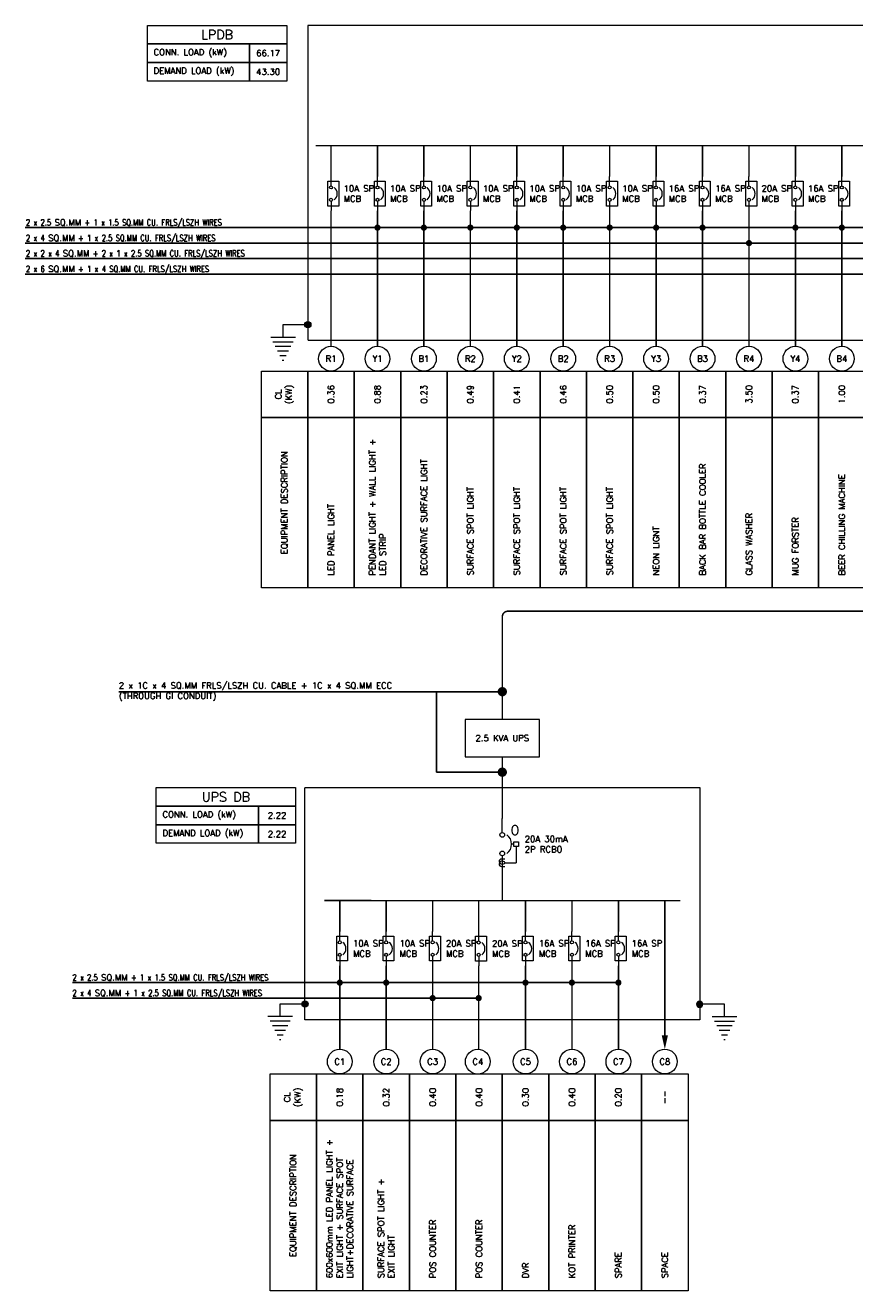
# Model space of a CAD drawing. Header units: millimetres. Extents: x -131287 to -69523, y -21032 to 24887.
# Tile 3 of 6: x -105578 to -92183, y -11396 to 9040. Entities that reach past the tile are written whole.
import ezdxf
from ezdxf.enums import TextEntityAlignment as Align

# ---------------------------------------------------------------- set-up
doc = ezdxf.new("R2010")
doc.units = ezdxf.units.MM
doc.header["$MEASUREMENT"] = 0
doc.linetypes.add('HIDDENX2', pattern=[0.75, 0.5, -0.25])
doc.linetypes.add('PHANTOM', pattern=[63.5, 31.75, -6.35, 6.35, -6.35, 6.35, -6.35])
doc.layers.get('0').update_dxf_attribs({"lineweight": 5})
for name, color, linetype, lineweight, true_color in [('M-MEP-ELPR-CABLE', 7, 'PHANTOM', 20, 0xb914eb), ('M-MEP-ELPR-EQUIP', 6, 'Continuous', 20, 0xff00ff), ('M-MEP-ELSL-BREAKER', 7, 'Continuous', 20, 0xa41be4), ('M-MEP-ELSL-DEVICES', 200, 'Continuous', 20, 0xbf00ff)]:
    doc.layers.add(name, color=color, linetype=linetype, lineweight=lineweight, true_color=true_color)
doc.layers.add('M-MEP-GEN', color=7, linetype='Continuous', lineweight=5)
doc.styles.add('100 ROMANS', font='romans.shx')
doc.styles.add('SSP_Note', font='romans.shx', dxfattribs={"width": 0.8})
doc.styles.get("Standard").update_dxf_attribs({"font": 'romans.shx'})
doc.dimstyles.new('100-ROMANS', dxfattribs={"dimtxt": 100, "dimasz": 0.18, "dimexe": 0.18, "dimexo": 0.0625, "dimgap": 0.09, "dimtad": 0, "dimtih": 1, "dimtoh": 1, "dimdec": 4, "dimzin": 0, "dimdsep": 46, "dimtxsty": '100 ROMANS', "dimcen": 0.09, "dimadec": 0, "dimazin": 0, "dimtfac": 1, "dimtdec": 4, "dimtofl": 0, "dimtmove": 0, "dimatfit": 3, "dimfxl": 1, "dimtolj": 1, "dimtzin": 0, "dimarcsym": 0})

# ---------------------------------------------------------------- blocks, each defined once
blk = doc.blocks.new('MCB')
at = {"color": 0}
for points in [[(150, 0), (0, 0)], [(400, 0), (550, 0)]]:
    blk.add_lwpolyline(points, dxfattribs=at)
blk.add_lwpolyline([(75, 125), (475, 125), (475, -50), (75, -50)], close=True, dxfattribs=at)
for centre in [(175, 0), (375, 0)]:
    blk.add_circle(centre, 25, dxfattribs=at)
blk.add_arc((275, -25), 125, 36.8699, 143.1301, dxfattribs=at)
blk = doc.blocks.new('RCBO')
at = {"color": 0}
for p, q in [((300, 150), (475, 150)), ((475, 29), (475, 150)), ((275, 125), (275, 100))]:
    blk.add_line(p, q, dxfattribs=at)
blk.add_lwpolyline([(250, 175), (300, 175), (300, 125), (250, 125)], close=True, dxfattribs=at)
for points in [[(150, 0), (0, 0)], [(400, 0), (550, 0)]]:
    blk.add_lwpolyline(points, dxfattribs=at)
blk.add_lwpolyline([(436, 29), (436, -10, 0.44435), (462, -33, 0.708721), (475, 29, 0.735983), (490, -34, 0.414214), (514, -10), (514, 29)], format="xyb", dxfattribs=at)
for centre in [(175, 0), (375, 0)]:
    blk.add_circle(centre, 25, dxfattribs=at)
blk.add_arc((275, -25), 125, 36.8699, 143.1301, dxfattribs=at)
blk.add_attdef('O', text='', height=100, rotation=90, dxfattribs=at).set_placement((125, 137), align=Align.MIDDLE_CENTER)
blk = doc.blocks.new('UPS + BATT.')
at = {"color": 0}
blk.add_lwpolyline([(-200, 0), (200, 0), (200, 200), (-200, 200)], close=True, dxfattribs=at)
blk.add_attdef('UPS', text='', height=100, dxfattribs=at).set_placement((0, 100), align=Align.MIDDLE_CENTER)
blk = doc.blocks.new('EARTH')
h = blk.add_hatch(color=0)
h.dxf.hatch_style = 1
h.paths.add_polyline_path([(25, 0, 1), (-25, 0, 1)])
at = {"color": 0}
for p, q in [((-300, -100), (-100, -100)), ((-281.25, -137.5), (-118.75, -137.5)), ((-262.5, -175), (-137.5, -175)), ((-243.75, -212.5), (-156.25, -212.5)), ((-225, -250), (-175, -250)), ((-206.25, -287.5), (-193.75, -287.5))]:
    blk.add_line(p, q, dxfattribs=at)
blk.add_lwpolyline([(-200, -100), (-200, 0), (0, 0)], dxfattribs=at)
blk.add_circle((0, 0), 25, dxfattribs=at)

msp = doc.modelspace()

# ---------------------------------------------------------------- linework, layer by layer
at = {"layer": 'M-MEP-ELPR-CABLE', "color": 1, "ltscale": 0.1, "true_color": 0xff0000, "const_width": 25}
msp.add_lwpolyline([(-97874, -2172), (-97874, -512, -0.414214), (-97784, -422), (-72980, -422, 0.414214), (-72890, -332), (-72890, -44)], format="xyb", dxfattribs=at)
msp.add_lwpolyline([(-97874, -2772), (-97874, -3772)], dxfattribs=at)
at = {"layer": 'M-MEP-ELPR-EQUIP', "linetype": 'HIDDENX2', "ltscale": 5}
for points in [[(-86912, -799), (-86912, -4541), (-75462, -4541), (-75462, -2149), (-69523, -2149), (-69523, 9040), (-101015, 9040), (-101015, 3956), (-71023, 3956), (-71023, -799)], [(-101062, -7021), (-101062, -3271), (-94685, -3271), (-94685, -7021)]]:
    msp.add_lwpolyline(points, close=True, dxfattribs=at)
at = {"layer": 'M-MEP-GEN'}
for points in [[(-103606, 9040), (-101356, 9040), (-101356, 8740), (-103606, 8740)], [(-103606, 8740), (-101956, 8740), (-101956, 8440), (-103606, 8440)], [(-101356, 8740), (-101356, 8440), (-101956, 8440), (-101956, 8740)], [(-103606, 8440), (-101956, 8440), (-101956, 8140), (-103606, 8140)], [(-101356, 8440), (-101356, 8140), (-101956, 8140), (-101956, 8440)], [(-101765, 3456), (-101015, 3456), (-101015, 2706), (-101765, 2706)], [(-101015, 3456), (-100265, 3456), (-100265, 2706), (-101015, 2706)], [(-100265, 3456), (-99515, 3456), (-99515, 2706), (-100265, 2706)], [(-99515, 3456), (-98765, 3456), (-98765, 2706), (-99515, 2706)], [(-98765, 3456), (-98015, 3456), (-98015, 2706), (-98765, 2706)], [(-98015, 3456), (-97265, 3456), (-97265, 2706), (-98015, 2706)], [(-97265, 3456), (-96515, 3456), (-96515, 2706), (-97265, 2706)], [(-96515, 3456), (-95765, 3456), (-95765, 2706), (-96515, 2706)], [(-95765, 3456), (-95015, 3456), (-95015, 2706), (-95765, 2706)], [(-95015, 3456), (-94265, 3456), (-94265, 2706), (-95015, 2706)], [(-94265, 3456), (-93515, 3456), (-93515, 2706), (-94265, 2706)], [(-93515, 3456), (-92765, 3456), (-92765, 2706), (-93515, 2706)], [(-92765, 3456), (-92015, 3456), (-92015, 2706), (-92765, 2706)], [(-101765, 2706), (-101015, 2706), (-101015, -44), (-101765, -44)], [(-101015, 2706), (-100265, 2706), (-100265, -44), (-101015, -44)], [(-100265, 2706), (-99515, 2706), (-99515, -44), (-100265, -44)], [(-99515, 2706), (-98765, 2706), (-98765, -44), (-99515, -44)], [(-98765, 2706), (-98015, 2706), (-98015, -44), (-98765, -44)], [(-98015, 2706), (-97265, 2706), (-97265, -44), (-98015, -44)], [(-97265, 2706), (-96515, 2706), (-96515, -44), (-97265, -44)], [(-96515, 2706), (-95765, 2706), (-95765, -44), (-96515, -44)], [(-95765, 2706), (-95015, 2706), (-95015, -44), (-95765, -44)], [(-95015, 2706), (-94265, 2706), (-94265, -44), (-95015, -44)], [(-94265, 2706), (-93515, 2706), (-93515, -44), (-94265, -44)], [(-93515, 2706), (-92765, 2706), (-92765, -44), (-93515, -44)], [(-92765, 2706), (-92015, 2706), (-92015, -44), (-92765, -44)], [(-103462, -3271), (-101212, -3271), (-101212, -3571), (-103462, -3571)], [(-103462, -3571), (-101812, -3571), (-101812, -3871), (-103462, -3871)], [(-101212, -3571), (-101212, -3871), (-101812, -3871), (-101812, -3571)], [(-103462, -3871), (-101812, -3871), (-101812, -4171), (-103462, -4171)], [(-101212, -3871), (-101212, -4171), (-101812, -4171), (-101812, -3871)], [(-101624, -7896), (-100874, -7896), (-100874, -8646), (-101624, -8646)], [(-100874, -7896), (-100124, -7896), (-100124, -8646), (-100874, -8646)], [(-100124, -7896), (-99374, -7896), (-99374, -8646), (-100124, -8646)], [(-99374, -7896), (-98624, -7896), (-98624, -8646), (-99374, -8646)], [(-98624, -7896), (-97874, -7896), (-97874, -8646), (-98624, -8646)], [(-97874, -7896), (-97124, -7896), (-97124, -8646), (-97874, -8646)], [(-97124, -7896), (-96374, -7896), (-96374, -8646), (-97124, -8646)], [(-96374, -7896), (-95624, -7896), (-95624, -8646), (-96374, -8646)], [(-95624, -7896), (-94874, -7896), (-94874, -8646), (-95624, -8646)], [(-101624, -8646), (-100874, -8646), (-100874, -11396), (-101624, -11396)], [(-100874, -8646), (-100124, -8646), (-100124, -11396), (-100874, -11396)], [(-100124, -8646), (-99374, -8646), (-99374, -11396), (-100124, -11396)], [(-99374, -8646), (-98624, -8646), (-98624, -11396), (-99374, -11396)], [(-98624, -8646), (-97874, -8646), (-97874, -11396), (-98624, -11396)], [(-97874, -8646), (-97124, -8646), (-97124, -11396), (-97874, -11396)], [(-97124, -8646), (-96374, -8646), (-96374, -11396), (-97124, -11396)], [(-96374, -8646), (-95624, -8646), (-95624, -11396), (-96374, -11396)], [(-95624, -8646), (-94874, -8646), (-94874, -11396), (-95624, -11396)]]:
    msp.add_lwpolyline(points, close=True, dxfattribs=at)
for points in [[(-100890, 7097, 25, 25, 0), (-72640, 7097, 25, 25, 0), (-70273, 7097, 25, 25, 0), (-70273, -1399, 25, 25, 0), (-86787, -1399, 0, 0, 0)], [(-95249, -7271, 100, 0, 0), (-95249, -7496, 0, 0, 0)]]:
    msp.add_lwpolyline(points, format="xyseb", dxfattribs=at)
at = {"layer": 'M-MEP-GEN', "const_width": 25}
for points in [[(-100640, 6597), (-100640, 7097)], [(-99890, 6597), (-99890, 7097)], [(-99140, 6597), (-99140, 7097)], [(-98390, 6597), (-98390, 7097)], [(-97640, 6597), (-97640, 7097)], [(-96890, 6597), (-96890, 7097)], [(-96140, 6597), (-96140, 7097)], [(-95390, 6597), (-95390, 7097)], [(-94640, 6597), (-94640, 7097)], [(-93890, 6597), (-93890, 7097)], [(-93140, 6597), (-93140, 7097)], [(-92390, 6597), (-92390, 7097)], [(-95390, 3856), (-95390, 6122)], [(-100640, 3856), (-100640, 6047)], [(-99890, 3856), (-99890, 6047)], [(-99140, 3856), (-99140, 6047)], [(-98390, 3856), (-98390, 6047)], [(-97640, 3856), (-97640, 6047)], [(-96890, 3856), (-96890, 6047)], [(-96140, 3856), (-96140, 6047)], [(-94640, 3856), (-94640, 6047)], [(-93890, 6047), (-93890, 3856)], [(-93140, 3856), (-93140, 6047)], [(-92390, 3856), (-92390, 6047)], [(-97874, -5097), (-97874, -4597)], [(-100749, -5096), (-94999, -5097)], [(-100499, -5596), (-100499, -5096)], [(-99749, -5596), (-99749, -5096)], [(-98999, -5596), (-98999, -5096)], [(-98255, -5597), (-98255, -5097)], [(-97499, -5596), (-97499, -5096)], [(-96749, -5596), (-96749, -5096)], [(-95999, -5596), (-95999, -5096)], [(-95249, -7271), (-95249, -5096)], [(-100499, -7496), (-100499, -6146)], [(-99749, -7496), (-99749, -6146)], [(-98999, -7496), (-98999, -6146)], [(-98255, -7497), (-98255, -6147)], [(-97499, -7496), (-97499, -6146)], [(-96749, -7496), (-96749, -6146)], [(-95999, -7496), (-95999, -6146)]]:
    msp.add_lwpolyline(points, dxfattribs=at)
at = {"layer": 'M-MEP-GEN'}
for centre in [(-100640, 3656), (-99890, 3656), (-99140, 3656), (-98390, 3656), (-97640, 3656), (-96890, 3656), (-96140, 3656), (-95390, 3656), (-94640, 3656), (-93890, 3656), (-93140, 3656), (-92390, 3656), (-100499, -7696), (-99749, -7696), (-98999, -7696), (-98270, -7697), (-97499, -7696), (-96749, -7696), (-95999, -7696), (-95249, -7696)]:
    msp.add_circle(centre, 200, dxfattribs=at)

# ---------------------------------------------------------------- block references
at = {"layer": 'M-MEP-ELPR-EQUIP'}
ref = msp.add_blockref('UPS + BATT.', (-97874, -2772), dxfattribs=dict(at, xscale=3, yscale=3, zscale=3))
ref.add_attrib('UPS', '2.5 KVA UPS', dxfattribs={"layer": '0', "color": 0, "height": 100}).set_placement((-97874, -2472), align=Align.MIDDLE_CENTER)
at = {"layer": 'M-MEP-ELSL-BREAKER', "rotation": 269.9999999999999}
for p in [(-100640, 6597, 1), (-99890, 6597, 1), (-99140, 6597, 1), (-98390, 6597, 1), (-97640, 6597, 1), (-96890, 6597, 1), (-96140, 6597, 1), (-95390, 6597, 1), (-94640, 6597, 1), (-93890, 6597, 1), (-93140, 6597, 1), (-92390, 6597, 1), (-100499, -5596, 1), (-99749, -5596, 1), (-98999, -5596, 1), (-98255, -5597, 1), (-97499, -5596, 1), (-96749, -5596, 1), (-95999, -5596, 1)]:
    msp.add_blockref('MCB', p, dxfattribs=at)
at = {"layer": 'M-MEP-ELSL-BREAKER'}
ref = msp.add_blockref('RCBO', (-97874, -3772), dxfattribs=dict(at, xscale=1.5, yscale=1.5, zscale=1.5, rotation=269.9999999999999))
ref.add_attrib('O', 'O', dxfattribs={"layer": 'M-MEP-GEN', "color": 0, "height": 150}).set_placement((-97668, -3959), align=Align.MIDDLE_CENTER)
at = {"layer": 'M-MEP-ELSL-DEVICES', "yscale": 2, "zscale": 2}
for p, xscale in [((-101015, 4206), 2), ((-101062, -6765), 2), ((-94685, -6771), -2)]:
    msp.add_blockref('EARTH', p, dxfattribs=dict(at, xscale=xscale))

# ---------------------------------------------------------------- texts
at = {"layer": 'M-MEP-GEN'}
for s, width, gutter_width, heights, insert, char_height, attachment_point in [('LPDB', 4370.22, 3325, [0], (-102481, 8890), 150, 5), ('CONN. LOAD (kW)', 4370.22, 3325, [0], (-103506, 8590), 100, 4), ('66.17', 262.9, 3325, [0], (-101656, 8590), 100, 5), ('DEMAND LOAD (kW)', 4370.22, 3325, [0], (-103506, 8290), 100, 4), ('43.30', 262.9, 3325, [0], (-101656, 8290), 100, 5), ('10A SP \\PMCB', 507.33, 1, [586], (-100437, 6322), 100, 4), ('10A SP \\PMCB', 507.33, 1, [586], (-99687, 6322), 100, 4), ('10A SP \\PMCB', 507.33, 1, [586], (-98937, 6322), 100, 4), ('10A SP \\PMCB', 507.33, 1, [586], (-98187, 6322), 100, 4), ('10A SP \\PMCB', 507.33, 1, [586], (-97437, 6322), 100, 4), ('10A SP \\PMCB', 507.33, 1, [586], (-96687, 6322), 100, 4), ('10A SP \\PMCB', 507.33, 1, [586], (-95937, 6322), 100, 4), ('16A SP \\PMCB', 507.33, 1, [586], (-95187, 6322), 100, 4), ('16A SP \\PMCB', 507.33, 1, [586], (-94437, 6322), 100, 4), ('20A SP \\PMCB', 507.33, 1, [586], (-93687, 6322), 100, 4), ('16A SP \\PMCB', 507.33, 1, [586], (-92937, 6322), 100, 4), ('R1', 153.38, 1, [0], (-100640, 3656), 100, 5), ('\\pxqc;Y1', 153.38, 1, [0], (-99890, 3656), 100, 5), ('\\pxqc;B1', 153.38, 1, [0], (-99140, 3656), 100, 5), ('\\pxqc;R2', 153.38, 1, [0], (-98390, 3656), 100, 5), ('\\pxqc;Y2', 153.38, 1, [0], (-97640, 3656), 100, 5), ('\\pxqc;B2', 153.38, 1, [0], (-96890, 3656), 100, 5), ('\\pxqc;R3', 153.38, 1, [0], (-96140, 3656), 100, 5), ('\\pxqc;Y3', 153.38, 1, [0], (-95390, 3656), 100, 5), ('\\pxqc;B3', 153.38, 1, [0], (-94640, 3656), 100, 5), ('\\pxqc;R4', 153.38, 1, [0], (-93890, 3656), 100, 5), ('\\pxqc;Y4', 153.38, 1, [0], (-93140, 3656), 100, 5), ('\\pxqc;B4', 153.38, 1, [0], (-92390, 3656), 100, 5), ('2 x 1C x 4 SQ.MM FRLS/LSZH CU. CABLE + 1C x 4 SQ.MM ECC (THROUGH GI CONDUIT)', 4955.6, 1, [748], (-104067, -1722), 100, 4), ('UPS DB', 4370.22, 3325, [0], (-102337, -3421), 150, 5), ('CONN. LOAD (kW)', 4370.22, 3325, [0], (-103362, -3721), 100, 4), ('2.22', 262.9, 3325, [0], (-101512, -3721), 100, 5), ('DEMAND LOAD (kW)', 4370.22, 3325, [0], (-103362, -4021), 100, 4), ('2.22', 262.9, 3325, [0], (-101512, -4021), 100, 5), ('20A 30mA 2P RCBO', 891.54, 1, [996], (-97512, -4184), 100, 4), ('10A SP \\PMCB', 507.33, 1, [586], (-100284, -5871, 1), 100, 4), ('10A SP \\PMCB', 507.33, 1, [586], (-99534, -5871, 1), 100, 4), ('20A SP \\PMCB', 507.33, 1, [586], (-98784, -5871), 100, 4), ('20A SP \\PMCB', 507.33, 1, [586], (-98040, -5872), 100, 4), ('16A SP \\PMCB', 507.33, 1, [586], (-97284, -5871), 100, 4), ('16A SP \\PMCB', 507.33, 1, [586], (-96534, -5871), 100, 4), ('16A SP \\PMCB', 507.33, 1, [586], (-95784, -5871), 100, 4), ('\\pxqc;C1', 153.38, 1, [0], (-100499, -7696), 100, 5), ('\\pxqc;C2', 153.38, 1, [0], (-99749, -7696), 100, 5), ('\\pxqc;C3', 153.38, 1, [0], (-98999, -7696), 100, 5), ('\\pxqc;C4', 153.38, 1, [0], (-98270, -7697), 100, 5), ('\\pxqc;C5', 153.38, 1, [0], (-97499, -7696), 100, 5), ('\\pxqc;C6', 153.38, 1, [0], (-96749, -7696), 100, 5), ('\\pxqc;C7', 153.38, 1, [0], (-95999, -7696), 100, 5), ('\\pxqc;C8', 153.38, 1, [0], (-95249, -7696), 100, 5)]:
    msp.add_mtext_dynamic_manual_height_columns(s, width=width, gutter_width=gutter_width, heights=heights, dxfattribs=dict(at, insert=insert, char_height=char_height, attachment_point=attachment_point))
at = {"layer": 'M-MEP-GEN', "linetype": 'Continuous', "char_height": 100, "attachment_point": 7, "style": 'SSP_Note'}
for s, insert, width in [('2 x 2.5 {\\W1;SQ.MM} + 1 x 1.5 SQ.MM CU. FRLS/LSZH WIRES', (-105568, 5773), 3878.69), ('2 x 4 {\\W1;SQ.MM} + 1 x 2.5 SQ.MM CU. FRLS/LSZH WIRES ', (-105568, 5523), 4125), ('2 x 2 x 4 {\\W1;SQ.MM} + 2 x 1 x 2.5 SQ.MM CU. FRLS/LSZH WIRES ', (-105568, 5273), 4318.11), ('2 x 6 {\\W1;SQ.MM} + 1 x 4 SQ.MM CU. FRLS/LSZH WIRES ', (-105568, 5023), 4125), ('2 x 2.5 {\\W1;SQ.MM} + 1 x 1.5 SQ.MM CU. FRLS/LSZH WIRES', (-104817, -6421), 4351.81), ('2 x 4 {\\W1;SQ.MM} + 1 x 2.5 SQ.MM CU. FRLS/LSZH WIRES', (-104817, -6671), 4351.81)]:
    msp.add_mtext(s, dxfattribs=dict(at, insert=insert, width=width))
at = {"layer": 'M-MEP-GEN', "char_height": 100, "rotation": 90}
for s, width, heights, insert, attachment_point in [('\\pxqc;CL (KW)', 461.24, [859], (-101390, 3081), 5), ('0.36', 347.96, [0], (-100640, 3081), 5), ('0.88', 347.96, [0], (-99890, 3081), 5), ('0.23', 347.96, [75.2], (-99140, 3081), 5), ('0.49', 347.96, [0], (-98390, 3081), 5), ('0.41', 347.96, [0], (-97640, 3081), 5), ('0.46', 347.96, [0], (-96890, 3081), 5), ('0.50', 347.96, [0], (-96140, 3081), 5), ('0.50', 347.96, [0], (-95390, 3081), 5), ('0.37', 347.96, [0], (-94640, 3081), 5), ('3.50', 347.96, [0], (-93890, 3081), 5), ('0.37', 347.96, [0], (-93140, 3081), 5), ('1.00', 347.96, [0], (-92390, 3081), 5), ('PENDANT LIGHT + WALL LIGHT + LED STRIP', 2421.84, [0], (-99890, 156), 4), ('{\\Fromans|c0;EQUIPMENT DESCRIPTION}', 3294.48, [0], (-101390, 1331), 5), ('DECORATIVE SURFACE LIGHT', 2421.84, [0], (-99140, 156), 4), ('BACK BAR BOTTLE COOLER ', 2421.84, [0], (-94640, 156), 4), ('BEER CHILLING MACHINE', 2421.84, [0], (-92390, 156), 4), ('SURFACE SPOT LIGHT ', 2421.84, [0], (-98390, 156), 4), ('SURFACE SPOT LIGHT ', 2421.84, [0], (-97640, 156), 4), ('SURFACE SPOT LIGHT ', 2421.84, [0], (-96890, 156), 4), ('SURFACE SPOT LIGHT ', 2421.84, [0], (-96140, 156), 4), ('LED PANEL LIGHT ', 2421.84, [0], (-100640, 156), 4), ('GLASS WASHER', 2421.84, [0], (-93890, 156), 4), ('MUG FORSTER', 2421.84, [0], (-93140, 156), 4), ('NEON LIGNT', 2421.84, [0], (-95390, 156), 4), ('\\pxqc;CL (KW)', 461.24, [859], (-101249, -8271), 5), ('0.18', 347.96, [0], (-100499, -8271), 5), ('0.32', 347.96, [0], (-99749, -8271), 5), ('0.40', 347.96, [0], (-98999, -8271), 5), ('0.40', 347.96, [0], (-98249, -8271), 5), ('0.30', 347.96, [0], (-97499, -8271), 5), ('0.40', 347.96, [0], (-96749, -8271), 5), ('0.20', 347.96, [100], (-95999, -8271), 5), ('--', 347.96, [0], (-95249, -8271), 5), ('600x600mm LED PANEL LIGHT + EXIT LIGHT + SURFACE SPOT LIGHT+DECORATIVE SURFACE', 2800, [0], (-100499, -11196), 4), ('{\\Fromans|c0;EQUIPMENT DESCRIPTION}', 3838.97, [0], (-101249, -10021), 5), ('\\pxt22;SURFACE SPOT LIGHT + EXIT LIGHT', 1760.94, [0], (-99749, -11196), 4), ('POS COUNTER', 2800, [0], (-98999, -11196), 4), ('POS COUNTER', 2800, [0], (-98249, -11196), 4), ('KOT PRINTER', 2800, [0], (-96749, -11196), 4), ('SPARE', 2800, [0], (-95999, -11196), 4), ('SPACE', 2800, [0], (-95249, -11196), 4), ('DVR ', 2800, [0], (-97499, -11196), 4)]:
    msp.add_mtext_dynamic_manual_height_columns(s, width=width, gutter_width=1, heights=heights, dxfattribs=dict(at, insert=insert, attachment_point=attachment_point))

# ---------------------------------------------------------------- leaders
at = {"layer": 'M-MEP-GEN'}
for points, override in [([(-99890, 5773), (-105578, 5773)], {"dimasz": 100, "dimldrblk": 'DOT'}), ([(-99140, 5773), (-105578, 5773)], {"dimasz": 100, "dimldrblk": 'DOT'}), ([(-98390, 5773), (-105578, 5773)], {"dimasz": 100, "dimldrblk": 'DOT'}), ([(-97640, 5773), (-105578, 5773)], {"dimasz": 100, "dimldrblk": 'DOT'}), ([(-96890, 5773), (-105578, 5773)], {"dimasz": 100, "dimldrblk": 'DOT'}), ([(-96140, 5773), (-105578, 5773)], {"dimasz": 100, "dimldrblk": 'DOT'}), ([(-95390, 5773), (-105578, 5773)], {"dimasz": 100, "dimldrblk": 'DOT'}), ([(-94640, 5773), (-105578, 5773)], {"dimasz": 100, "dimldrblk": 'DOT'}), ([(-93140, 5773), (-105578, 5773)], {"dimasz": 100, "dimldrblk": 'DOT'}), ([(-92390, 5773), (-105578, 5773)], {"dimasz": 100, "dimldrblk": 'DOT'}), ([(-91640, 5773), (-105578, 5773)], {"dimasz": 100, "dimldrblk": 'DOT'}), ([(-90890, 5773), (-105578, 5773)], {"dimasz": 100, "dimldrblk": 'DOT'}), ([(-90140, 5773), (-105578, 5773)], {"dimasz": 100, "dimldrblk": 'DOT'}), ([(-89390, 5773), (-105578, 5773)], {"dimasz": 100, "dimldrblk": 'DOT'}), ([(-87890, 5773), (-105578, 5773)], {"dimasz": 100, "dimldrblk": 'DOT'}), ([(-87140, 5773), (-105578, 5773)], {"dimasz": 100, "dimldrblk": 'DOT'}), ([(-86390, 5773), (-105578, 5773)], {"dimasz": 100, "dimldrblk": 'DOT'}), ([(-85640, 5773), (-105578, 5773)], {"dimasz": 100, "dimldrblk": 'DOT'}), ([(-84890, 5773), (-105578, 5773)], {"dimasz": 100, "dimldrblk": 'DOT'}), ([(-84140, 5773), (-105578, 5773)], {"dimasz": 100, "dimldrblk": 'DOT'}), ([(-83390, 5773), (-105578, 5773)], {"dimasz": 100, "dimldrblk": 'DOT'}), ([(-82640, 5773), (-105578, 5773)], {"dimasz": 100, "dimldrblk": 'DOT'}), ([(-81890, 5773), (-105578, 5773)], {"dimasz": 100, "dimldrblk": 'DOT'}), ([(-80390, 5773), (-105578, 5773)], {"dimasz": 100, "dimldrblk": 'DOT'}), ([(-78890, 5773), (-105578, 5773)], {"dimasz": 100, "dimldrblk": 'DOT'}), ([(-78140, 5773), (-105578, 5773)], {"dimasz": 100, "dimldrblk": 'DOT'}), ([(-77390, 5773), (-105578, 5773)], {"dimasz": 100, "dimldrblk": 'DOT'}), ([(-76640, 5773), (-105578, 5773)], {"dimasz": 100, "dimldrblk": 'DOT'}), ([(-93890, 5523), (-105578, 5523)], {"dimasz": 100, "dimldrblk": 'DOT'}), ([(-88640, 5523), (-105578, 5523)], {"dimasz": 100, "dimldrblk": 'DOT'}), ([(-79640, 5523), (-105578, 5523)], {"dimasz": 100, "dimldrblk": 'DOT'}), ([(-75890, 5523), (-105578, 5523)], {"dimasz": 100, "dimldrblk": 'DOT'}), ([(-75140, 5523), (-105578, 5523)], {"dimasz": 100, "dimldrblk": 'DOT'}), ([(-74390, 5523), (-105578, 5523)], {"dimasz": 100, "dimldrblk": 'DOT'}), ([(-73640, 5523), (-105578, 5523)], {"dimasz": 100, "dimldrblk": 'DOT'}), ([(-72890, 5523), (-105578, 5523)], {"dimasz": 100, "dimldrblk": 'DOT'}), ([(-72140, 5273), (-105578, 5273)], {"dimasz": 100, "dimldrblk": 'DOT'}), ([(-81140, 5023), (-105578, 5023)], {"dimasz": 100, "dimldrblk": 'DOT'}), ([(-97874, -1722), (-104067, -1722)], {"dimasz": 150, "dimgap": 0.09, "dimtad": 0, "dimldrblk": 'DOT'}), ([(-97874, -3022), (-98937, -3022), (-98937, -1722)], {"dimasz": 150, "dimldrblk": 'DOT'}), ([(-100499, -6421), (-104817, -6421)], {"dimasz": 100, "dimldrblk": 'DOT'}), ([(-99749, -6421), (-104817, -6421)], {"dimasz": 100, "dimldrblk": 'DOT'}), ([(-97499, -6421), (-104817, -6421)], {"dimasz": 100, "dimldrblk": 'DOT'}), ([(-95999, -6421), (-104817, -6421)], {"dimasz": 100, "dimldrblk": 'DOT'}), ([(-96749, -6421), (-101817, -6421)], {"dimasz": 100, "dimldrblk": 'DOT'}), ([(-98255, -6671), (-104817, -6671)], {"dimasz": 100, "dimldrblk": 'DOT'}), ([(-98999, -6671), (-104061, -6671)], {"dimasz": 100, "dimldrblk": 'DOT'})]:
    msp.add_leader(points, dimstyle='100-ROMANS', override=override, dxfattribs=at)

doc.saveas('drawing.dxf')
